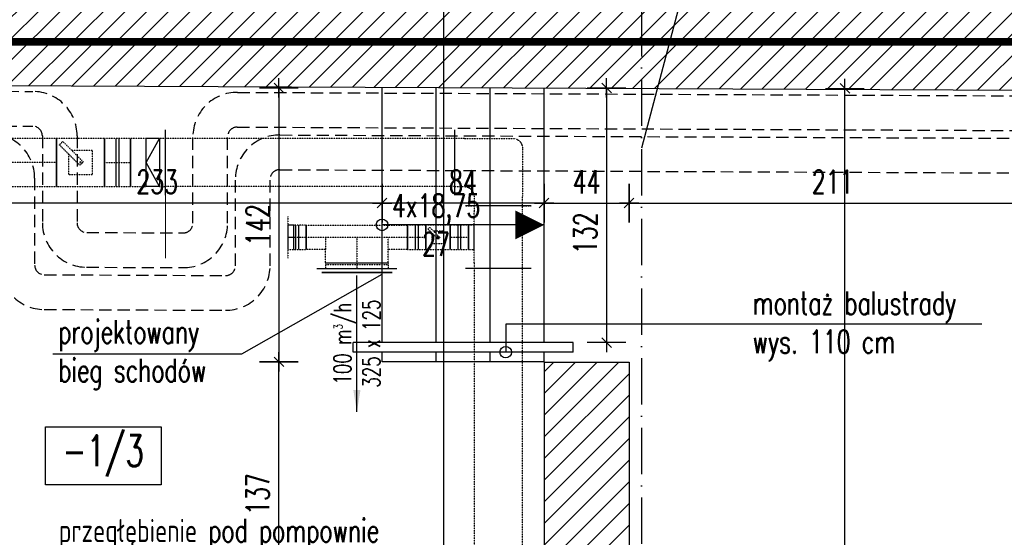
# Model space of a CAD drawing. Header units: millimetres. Extents: x 167273 to 188273, y -125105 to -88145.
# Tile 202 of 210: x 175055 to 175565, y -91433 to -91164. Entities that reach past the tile are written whole.
import ezdxf

# ---------------------------------------------------------------- set-up
doc = ezdxf.new("R2010")
doc.units = ezdxf.units.MM
doc.header["$PDMODE"] = 35
doc.header["$PDSIZE"] = 5
for name, pattern in [('ACAD_ISO03W100', [30, 12, -18]), ('ACAD_ISO10W100', [18, 12, -3, 0, -3]), ('DASHDOT', [1, 0.5, -0.25, 0, -0.25]), ('DASHED', [0.75, 0.5, -0.25]), ('HIDDEN', [9.525, 6.35, -3.175]), ('WENT_2', [1.5, 0.5, -1])]:
    doc.linetypes.add(name, pattern=pattern)
doc.layers.add('!_zmiany', color=7, linetype='Continuous', true_color=0xfa7d00)
doc.layers.add('!zakres', color=7, linetype='ACAD_ISO03W100', lineweight=60, true_color=0x8a14ff)
for name, color, linetype, lineweight in [('_WENT-KONSTRUKCJA', 254, 'Continuous', 9), ('FLUID-N-BIB', 8, 'Continuous', 30), ('IS_kan_san_opis', 9, 'Continuous', 15)]:
    doc.layers.add(name, color=color, linetype=linetype, lineweight=lineweight)
for name, color, linetype in [('a-op_leader', 9, 'Continuous'), ('a-op_text', 9, 'Continuous'), ('a-osie', 1, 'ACAD_ISO10W100'), ('a-wymiary', 9, 'Continuous'), ('b-cienka', 9, 'Continuous'), ('b-widokowa', 7, 'Continuous'), ('b-ściany', 2, 'Continuous'), ('FLUID-N-BIB-120-ARRGR', 7, 'Continuous'), ('FLUID-N-BIB-HID', 7, 'Continuous'), ('FLUID-N-BIB-SYM', 7, 'Continuous'), ('h-hatch', 8, 'Continuous')]:
    doc.layers.add(name, color=color, linetype=linetype)
doc.styles.add('FDBES', font='romans.shx', dxfattribs={"width": 0.7, "height": 10})
doc.styles.add('PPAB_100', font='romans.shx', dxfattribs={"width": 0.7, "height": 12})
doc.dimstyles.new('FDBES', dxfattribs={"dimscale": 50, "dimtxt": 4, "dimasz": 2.5, "dimexe": 0.8, "dimexo": 2, "dimgap": 1, "dimtad": 1, "dimdsep": 46, "dimtxsty": 'FDBES', "dimcen": 2.5, "dimclrd": 4, "dimclre": 5, "dimadec": 0, "dimazin": 0, "dimtfac": 1, "dimtmove": 0, "dimatfit": 3, "dimfxl": 0, "dimarcsym": 0})
doc.dimstyles.new('newPPAB_100', dxfattribs={"dimscale": 0, "dimtxt": 16, "dimasz": 1, "dimexe": 10, "dimexo": 10, "dimgap": 5, "dimtad": 1, "dimdec": 0, "dimzin": 0, "dimdsep": 46, "dimtxsty": 'PPAB_100', "dimblk": 'tick_50', "dimcen": 0.09, "dimdle": 5, "dimse1": 1, "dimse2": 1, "dimclrd": 9, "dimclre": 9, "dimclrt": 161, "dimadec": 0, "dimazin": 0, "dimtfac": 1, "dimtdec": 0, "dimtix": 1, "dimtmove": 2, "dimatfit": 0, "dimldrblk": 'tick_50', "dimfxl": 0, "dimtolj": 1, "dimtzin": 0, "dimarcsym": 0})
pattern_1 = [(45, (0, -5000), (-5.61266008, 5.61266008), [])]

# ---------------------------------------------------------------- blocks, each defined once
blk = doc.blocks.new('tick_50')
at = {"color": 9, "ltscale": 20}
for p, q in [((0, 10), (0, -10)), ((-5, 0), (5, 0))]:
    blk.add_line(p, q, dxfattribs=at)
at = {"color": 0}
blk.add_line((2.5, 2.5), (-2.5, -2.5), dxfattribs=at)
blk = doc.blocks.new('*D40')
at = {"layer": 'a-wymiary', "color": 9, "lineweight": -2}
blk.add_line((175189.02, -91200.77), (175189.02, -91340.77), dxfattribs=at)
at = {"layer": 'Defpoints', "color": 0}
for p in [(175326.44, -91199.77), (175189.02, -91341.77), (175326.44, -91341.77)]:
    blk.add_point(p, dxfattribs=at)
at = {"layer": 'a-wymiary', "color": 9, "lineweight": -2}
for p, rotation in [((175189.02, -91199.77), 90), ((175189.02, -91341.77), 270)]:
    blk.add_blockref('tick_50', p, dxfattribs=dict(at, rotation=rotation))
at = {"layer": 'a-wymiary', "color": 161, "insert": (175178.02, -91270.77), "char_height": 12, "attachment_point": 5, "rotation": 90, "style": 'PPAB_100'}
blk.add_mtext('\\A1;142', dxfattribs=at)
blk = doc.blocks.new('*D220')
at = {"layer": 'a-wymiary', "color": 9, "lineweight": -2}
blk.add_line((175325.44, -91259.47), (175243.44, -91259.47), dxfattribs=at)
at = {"layer": 'Defpoints', "color": 0}
for p in [(175242.44, -91259.47), (175242.44, -91341.77), (175326.44, -91341.89)]:
    blk.add_point(p, dxfattribs=at)
at = {"layer": 'a-wymiary', "color": 9, "lineweight": -2, "rotation": 180}
blk.add_blockref('tick_50', (175242.44, -91259.47), dxfattribs=at)
at = {"layer": 'a-wymiary', "color": 9, "lineweight": -2}
blk.add_blockref('tick_50', (175326.44, -91259.47), dxfattribs=at)
at = {"layer": 'a-wymiary', "color": 161, "insert": (175284.44, -91248.47), "char_height": 12, "attachment_point": 5, "style": 'PPAB_100'}
blk.add_mtext('\\A1;84', dxfattribs=at)
blk = doc.blocks.new('*D221')
at = {"layer": 'a-wymiary', "color": 9, "lineweight": -2}
blk.add_line((175241.44, -91259.47), (175010.44, -91259.47), dxfattribs=at)
at = {"layer": 'Defpoints', "color": 0}
for p in [(175009.44, -91198.36), (175009.44, -91259.47), (175242.44, -91341.77)]:
    blk.add_point(p, dxfattribs=at)
at = {"layer": 'a-wymiary', "color": 9, "lineweight": -2, "rotation": 180}
blk.add_blockref('tick_50', (175009.44, -91259.47), dxfattribs=at)
at = {"layer": 'a-wymiary', "color": 9, "lineweight": -2}
blk.add_blockref('tick_50', (175242.44, -91259.47), dxfattribs=at)
at = {"layer": 'a-wymiary', "color": 161, "insert": (175125.94, -91248.47), "char_height": 12, "attachment_point": 5, "style": 'PPAB_100'}
blk.add_mtext('\\A1;233', dxfattribs=at)
blk = doc.blocks.new('*D297')
at = {"layer": 'a-wymiary', "color": 9, "lineweight": -2}
blk.add_line((175358.8, -91200.77), (175358.8, -91330.77), dxfattribs=at)
at = {"layer": 'Defpoints', "color": 0}
for p in [(175326.44, -91199.77), (175326.44, -91331.77), (175358.8, -91331.77)]:
    blk.add_point(p, dxfattribs=at)
at = {"layer": 'a-wymiary', "color": 9, "lineweight": -2}
for p, rotation in [((175358.8, -91199.77), 90), ((175358.8, -91331.77), 270)]:
    blk.add_blockref('tick_50', p, dxfattribs=dict(at, rotation=rotation))
at = {"layer": 'a-wymiary', "color": 161, "insert": (175347.8, -91275.09), "char_height": 12, "attachment_point": 5, "rotation": 90, "style": 'PPAB_100'}
blk.add_mtext('\\A1;132', dxfattribs=at)
blk = doc.blocks.new('*U860')
at = {"linetype": 'Continuous', "lineweight": -2}
for p, q in [((-125, 125), (-125, 0)), ((125, 0), (125, 125)), ((-125, 0), (-125, -125)), ((125, -125), (125, 0))]:
    blk.add_line(p, q, dxfattribs=at)
at = {"color": 0, "linetype": 'ByBlock', "lineweight": -2}
for p, q in [((125, 125), (-125, 125)), ((62.5, 62.5), (-62.5, 62.5)), ((-62.5, 62.5), (-62.5, -62.5)), ((62.5, -44.8), (62.5, 62.5)), ((-14.5, -3.2), (3.2, 14.5)), ((3.2, 14.5), (109.2, -91.6)), ((91.6, -109.2), (-14.5, -3.2)), ((-62.5, -62.5), (44.8, -62.5)), ((109.2, -91.6), (91.6, -109.2)), ((-125, -125), (125, -125))]:
    blk.add_line(p, q, dxfattribs=at)
for major_axis in [(4, 0), (4, 0), (-4, 0), (-4, 0)]:
    blk.add_ellipse((0, 0), major_axis=major_axis, ratio=1, start_param=0, end_param=3.141593, dxfattribs=at)
blk = doc.blocks.new('*U850')
at = {"color": 0, "linetype": 'ByBlock', "lineweight": -2}
for p, q in [((-115, 165), (135, 165)), ((165, 165), (135, 165)), ((185, 165), (165, 165)), ((-165, -135), (-165, 115)), ((135, -85), (165, -85)), ((165, -85), (185, -85)), ((-165, -135), (-165, -165)), ((85, -165), (85, -135)), ((-165, -165), (-165, -185)), ((85, -185), (85, -165))]:
    blk.add_line(p, q, dxfattribs=at)
at = {"linetype": 'Continuous', "lineweight": -2}
for p, q in [((-165, -185), (-210, -185)), ((85, -185), (-165, -185)), ((130, -185), (85, -185))]:
    blk.add_line(p, q, dxfattribs=at)
at = {"color": 0, "linetype": 'ByBlock', "lineweight": -2, "extrusion": (1.22465e-16, 3.82736e-32, -1)}
for centre in [(-115, 115), (-115, 115), (135, -135)]:
    blk.add_ellipse(centre, major_axis=(-50, 0), ratio=1, start_param=0, end_param=1.570796, dxfattribs=at)
at = {"color": 0, "linetype": 'ByBlock', "lineweight": -2}
blk.add_ellipse((135, -135), major_axis=(0, 50), ratio=1, start_param=0, end_param=1.570796, dxfattribs=at)
blk.add_ellipse((135, -135), major_axis=(0, 50), ratio=1, start_param=0, end_param=1.570796, dxfattribs=at)
at = {"layer": 'FLUID-N-BIB-HID', "linetype": 'DASHED', "lineweight": -3}
for p, q in [((185, 165), (185, 210)), ((185, -130), (185, -85))]:
    blk.add_line(p, q, dxfattribs=at)
blk = doc.blocks.new('*U849')
at = {"linetype": 'Continuous', "lineweight": -2}
for p, q in [((750, 125), (750, 170)), ((750, -125), (750, 125)), ((750, -170), (750, -125))]:
    blk.add_line(p, q, dxfattribs=at)
at = {"color": 0, "linetype": 'ByBlock', "lineweight": -2}
for p, q in [((-750, 125), (750, 125)), ((-750, -125), (750, -125))]:
    blk.add_line(p, q, dxfattribs=at)
at = {"layer": 'FLUID-N-BIB-HID', "linetype": 'DASHED', "lineweight": -3}
for p, q in [((-750, 125), (-750, 170)), ((-750, -170), (-750, -125))]:
    blk.add_line(p, q, dxfattribs=at)
blk = doc.blocks.new('*U848')
at = {"linetype": 'Continuous', "lineweight": -2}
for p, q in [((-90, 0, -125), (-90, 0, 125)), ((-90, 0, -170), (-90, 0, -125)), ((90, 0, 125), (90, 0, -125)), ((-90, 0, 125), (-90, 0, 170))]:
    blk.add_line(p, q, dxfattribs=at)
at = {"color": 0, "linetype": 'ByBlock', "lineweight": -2}
for p, q in [((-60, 0, -125), (-90, 0, -125)), ((90, 0, -125), (10, 0, -125)), ((10, 0, 125), (90, 0, 125)), ((-90, 0, 125), (-60, 0, 125))]:
    blk.add_line(p, q, dxfattribs=at)
at = {"linetype": 'Continuous', "lineweight": -3}
for p, q in [((-60, 0, 125), (10, 0, 125)), ((10, 0), (-60, 0, 125)), ((-60, 0, -125), (10, 0)), ((-60, 0, -125), (10, 0, -125)), ((-60, 0, 125), (-60, 0, -125)), ((10, 0, 0), (10, 0, 125)), ((10, 0, -125), (10, 0, 0))]:
    blk.add_line(p, q, dxfattribs=at)
blk = doc.blocks.new('*U854')
at = {"linetype": 'Continuous', "lineweight": -2}
for p, q in [((-67.5, 0, -125), (-67.5, 0, 125)), ((67.5, 0, 125), (67.5, 0, -125))]:
    blk.add_line(p, q, dxfattribs=at)
at = {"color": 0, "linetype": 'ByBlock', "lineweight": -2}
for p, q in [((-67.5, 0, 125), (67.5, 0, 125)), ((67.5, 0, -125), (-67.5, 0, -125))]:
    blk.add_line(p, q, dxfattribs=at)
at = {"linetype": 'Continuous', "lineweight": -3}
for p, q in [((-7.5, 0, 125), (-7.5, 0, -125)), ((7.5, 0, 125), (7.5, 0, -125))]:
    blk.add_line(p, q, dxfattribs=at)
at = {"layer": 'FLUID-N-BIB-SYM', "linetype": 'DASHDOT', "lineweight": -3}
blk.add_line((-67.5, 0), (67.5, 0), dxfattribs=at)
blk = doc.blocks.new('*U847')
at = {"linetype": 'Continuous', "lineweight": -2}
for p, q in [((-162.5, 170), (-162.5, 125)), ((162.5, 170), (162.5, 125)), ((-162.5, 125), (-162.5, -125)), ((162.5, 125), (162.5, -125)), ((-162.5, -125), (-162.5, -170)), ((162.5, -125), (162.5, -170)), ((-62, -155), (63, -155))]:
    blk.add_line(p, q, dxfattribs=at)
at = {"color": 0, "linetype": 'ByBlock', "lineweight": -2}
for p, q in [((-132.5, 125), (-162.5, 125)), ((132.5, 125), (-132.5, 125)), ((162.5, 125), (132.5, 125)), ((-162.5, -125), (-132.5, -125)), ((-62, -125), (-132.5, -125)), ((-62, -125), (-62, -155)), ((132.5, -125), (63, -125)), ((63, -155), (63, -125)), ((132.5, -125), (162.5, -125))]:
    blk.add_line(p, q, dxfattribs=at)
at = {"linetype": 'Continuous', "lineweight": -3}
blk.add_line((63, -125), (-62, -125), dxfattribs=at)
blk = doc.blocks.new('*U841')
at = {"linetype": 'Continuous', "lineweight": -2}
for p, q in [((-62.5, 62.5), (-62.5, 0)), ((62.5, 0), (62.5, 62.5)), ((-62.5, 0), (-62.5, -62.5)), ((62.5, -62.5), (62.5, 0))]:
    blk.add_line(p, q, dxfattribs=at)
at = {"color": 0, "linetype": 'ByBlock', "lineweight": -2}
for p, q in [((62.5, 62.5), (-62.5, 62.5)), ((31.2, 31.2), (-31.2, 31.2)), ((-31.2, 31.2), (-31.2, -31.2)), ((-10.1, 1.2), (-1.2, 10.1)), ((43, -51.8), (-10.1, 1.2)), ((-1.2, 10.1), (51.8, -43)), ((31.2, -22.4), (31.2, 31.2)), ((-31.2, -31.2), (22.4, -31.2)), ((51.8, -43), (43, -51.8)), ((-62.5, -62.5), (62.5, -62.5))]:
    blk.add_line(p, q, dxfattribs=at)
for major_axis in [(4, 0), (4, 0), (-4, 0), (-4, 0)]:
    blk.add_ellipse((0, 0), major_axis=major_axis, ratio=1, start_param=0, end_param=3.141593, dxfattribs=at)
blk = doc.blocks.new('*U842')
at = {"linetype": 'Continuous', "lineweight": -2}
for p, q in [((-47.5, 0), (-47.5, 62.5)), ((47.5, 62.5), (47.5, 0)), ((-47.5, -62.5), (-47.5, 0)), ((47.5, 0), (47.5, -62.5))]:
    blk.add_line(p, q, dxfattribs=at)
at = {"color": 0, "linetype": 'ByBlock', "lineweight": -2}
for p, q in [((-47.5, 62.5), (47.5, 62.5)), ((47.5, -62.5), (-47.5, -62.5))]:
    blk.add_line(p, q, dxfattribs=at)
at = {"linetype": 'Continuous', "lineweight": -3}
for p, q in [((-7.5, 62.5), (-7.5, -62.5)), ((7.5, 62.5), (7.5, -62.5))]:
    blk.add_line(p, q, dxfattribs=at)
at = {"layer": 'FLUID-N-BIB-SYM', "linetype": 'DASHDOT', "lineweight": -3}
for q in [(47.5, 0), (-32.5, 0)]:
    blk.add_line((-47.5, 0), q, dxfattribs=at)
blk = doc.blocks.new('*U840')
at = {"linetype": 'Continuous', "lineweight": -2}
for p, q in [((-207.5, 162.5), (-162.5, 162.5)), ((-162.5, 162.5), (162.5, 162.5)), ((162.5, 162.5), (207.5, 162.5)), ((-262.5, 62.5), (-262.5, -62.5)), ((262.5, -62.5), (262.5, 62.5))]:
    blk.add_line(p, q, dxfattribs=at)
at = {"color": 0, "linetype": 'ByBlock', "lineweight": -2}
for p, q in [((-162.5, 132.5), (-162.5, 162.5)), ((162.5, 132.5), (162.5, 162.5)), ((-162.5, 132.5), (-162.5, 0)), ((162.5, 132.5), (162.5, 62.5)), ((-262.5, 62.5), (-162.5, 62.5)), ((162.5, 0), (162.5, 62.5)), ((162.5, 62.5), (262.5, 62.5)), ((-162.5, 0), (162.5, 0)), ((262.5, -62.5), (-262.5, -62.5))]:
    blk.add_line(p, q, dxfattribs=at)
at = {"linetype": 'Continuous', "lineweight": -3}
blk.add_line((162.5, 132.5), (-162.5, 132.5), dxfattribs=at)
at = {"layer": 'FLUID-N-BIB-SYM', "linetype": 'DASHDOT', "lineweight": -3}
for p, q in [((0, 0), (0, 162.5)), ((0, 142.5), (0, 162.5)), ((-262.5, 0), (262.5, 0))]:
    blk.add_line(p, q, dxfattribs=at)
blk = doc.blocks.new('*U829')
at = {"linetype": 'Continuous', "lineweight": -2}
for p, q in [((-47.5, 0), (-47.5, 62.5)), ((47.5, 62.5), (47.5, 0)), ((-47.5, -62.5), (-47.5, 0)), ((47.5, 0), (47.5, -62.5))]:
    blk.add_line(p, q, dxfattribs=at)
at = {"color": 0, "linetype": 'ByBlock', "lineweight": -2}
for p, q in [((-47.5, 62.5), (47.5, 62.5)), ((47.5, -62.5), (-47.5, -62.5))]:
    blk.add_line(p, q, dxfattribs=at)
at = {"linetype": 'Continuous', "lineweight": -3}
for p, q in [((-7.5, 62.5), (-7.5, -62.5)), ((7.5, 62.5), (7.5, -62.5))]:
    blk.add_line(p, q, dxfattribs=at)
at = {"layer": 'FLUID-N-BIB-SYM', "linetype": 'DASHDOT', "lineweight": -3}
blk.add_line((-47.5, 0), (47.5, 0), dxfattribs=at)
blk = doc.blocks.new('*U832')
at = {"color": 0, "linetype": 'ByBlock', "lineweight": -2}
for p, q in [((0, 107.5), (0, 62.5)), ((-30, 62.5), (0, 62.5)), ((0, 62.5), (0, 0)), ((0, 0), (0, -62.5)), ((0, -62.5), (-30, -62.5)), ((0, -62.5), (0, -107.5))]:
    blk.add_line(p, q, dxfattribs=at)
at = {"linetype": 'Continuous', "lineweight": -2}
for p, q in [((-30, 0), (-30, 62.5)), ((-30, -62.5), (-30, 0))]:
    blk.add_line(p, q, dxfattribs=at)
blk = doc.blocks.new('*U836')
at = {"linetype": 'Continuous', "lineweight": -2}
for p, q in [((-47.5, 0), (-47.5, 62.5)), ((47.5, 62.5), (47.5, 0)), ((-47.5, -62.5), (-47.5, 0)), ((47.5, 0), (47.5, -62.5))]:
    blk.add_line(p, q, dxfattribs=at)
at = {"color": 0, "linetype": 'ByBlock', "lineweight": -2}
for p, q in [((-47.5, 62.5), (47.5, 62.5)), ((47.5, -62.5), (-47.5, -62.5))]:
    blk.add_line(p, q, dxfattribs=at)
at = {"linetype": 'Continuous', "lineweight": -3}
for p, q in [((-7.5, 62.5), (-7.5, -62.5)), ((7.5, 62.5), (7.5, -62.5))]:
    blk.add_line(p, q, dxfattribs=at)
at = {"layer": 'FLUID-N-BIB-SYM', "linetype": 'DASHDOT', "lineweight": -3}
for p in [(-47.5, 0), (17.5, 0)]:
    blk.add_line(p, (47.5, 0), dxfattribs=at)
blk = doc.blocks.new('*U846')
at = {"color": 0, "linetype": 'ByBlock', "lineweight": -2}
for p, q in [((182.5, 0, 20), (-182.5, 0, 20)), ((162.5, 0), (-162.5, 0)), ((162.5, 0, -20), (-162.5, 0, -20)), ((162.5, 0, -20), (162.5, 0)), ((182.5, 0), (162.5, 0)), ((-162.5, 0), (-182.5, 0)), ((-162.5, 0, -20), (-162.5, 0))]:
    blk.add_line(p, q, dxfattribs=at)
at = {"linetype": 'Continuous', "lineweight": -3}
for p, q in [((182.5, 0, 20), (-182.5, 0, 20)), ((-182.5, 0, 20), (182.5, 0, 20))]:
    blk.add_line(p, q, dxfattribs=at)
blk = doc.blocks.new('*U851')
at = {"linetype": 'Continuous', "lineweight": -2}
for p, q in [((-136.5, 0), (-136.5, 125)), ((136.5, 125), (136.5, 0)), ((-136.5, -125), (-136.5, 0)), ((136.5, 0), (136.5, -125))]:
    blk.add_line(p, q, dxfattribs=at)
at = {"color": 0, "linetype": 'ByBlock', "lineweight": -2}
for p, q in [((-136.5, 125), (136.5, 125)), ((136.5, -125), (-136.5, -125))]:
    blk.add_line(p, q, dxfattribs=at)
at = {"layer": 'FLUID-N-BIB-SYM', "linetype": 'DASHDOT', "lineweight": -3}
for p, q in [((-136.5, 0), (136.5, 0)), ((-136.5, 0), (-136.5, 0)), ((136.5, 0), (136.5, 0))]:
    blk.add_line(p, q, dxfattribs=at)
blk = doc.blocks.new('*U995')
at = {"linetype": 'Continuous', "lineweight": -2}
for p, q in [((-750, 170), (-750, 125)), ((-750, 125), (-750, -125)), ((-750, -125), (-750, -170))]:
    blk.add_line(p, q, dxfattribs=at)
at = {"color": 0, "linetype": 'ByBlock', "lineweight": -2}
for p, q in [((750, 125), (-750, 125)), ((-750, -125), (750, -125))]:
    blk.add_line(p, q, dxfattribs=at)
at = {"layer": 'FLUID-N-BIB-HID', "linetype": 'DASHED', "lineweight": -3}
for p, q in [((750, 125), (750, 170)), ((750, -170), (750, -125))]:
    blk.add_line(p, q, dxfattribs=at)
blk = doc.blocks.new('*U770')
at = {"insert": (0, -47.14), "char_height": 12, "attachment_point": 5, "rotation": 90, "style": 'FDBES'}
blk.add_mtext('100 m{\\A2;\\H0.5x;3}/h\\P325 x 125', dxfattribs=at)
blk.add_leader([(0, -94.29), (0, 0)], dimstyle='FDBES', override={"dimscale": 6, "dimclrd": 256})

msp = doc.modelspace()

# ---------------------------------------------------------------- hatches: boundary and pattern name
at = {"layer": 'h-hatch'}
h = msp.add_hatch(dxfattribs=at)
h.set_pattern_fill('ANSI31', color=256, scale=2.5, style=0)
h.set_pattern_definition(pattern_1)
h.paths.add_polyline_path([(177076.3, -90834.89), (177019.47, -90834.89), (176938.64, -91145.89), (176456.73, -91145.89), (176456.74, -91204.79), (176523.68, -91205.09), (176550.91, -91205.09), (176550.91, -91205.21), (176979.55, -91207.12)])
h.paths.add_polyline_path([(176456.73, -91145.89), (176412.23, -91145.89), (176338.37, -91145.89), (176338.37, -91204.27), (176456.74, -91204.79)])
h.paths.add_polyline_path([(176338.37, -91145.89), (175326.44, -91145.89), (175326.44, -91199.77), (176338.37, -91204.27)])
h = msp.add_hatch(dxfattribs=at)
h.set_pattern_fill('ANSI31', color=256, scale=2.5, style=0)
h.set_pattern_definition(pattern_1)
h.paths.add_polyline_path([(175326.44, -91145.89), (174965.78, -91145.89), (174998.93, -91198.27), (175009.44, -91198.36), (175326.44, -91199.77)])
h.paths.add_polyline_path([(173489.9, -91145.89), (173445.44, -91145.89), (173383.44, -91145.89), (173383.44, -91191.13), (173489.9, -91191.6)])
h.paths.add_polyline_path([(174965.78, -91145.89), (173489.9, -91145.89), (173489.9, -91191.6), (174994.44, -91198.23), (174998.93, -91198.27)])
h = msp.add_hatch(dxfattribs=at)
h.set_pattern_fill('ANSI31', color=256, scale=2.5, style=0)
h.set_pattern_definition(pattern_1)
h.paths.add_polyline_path([(175390.44, -91763.89), (175370.44, -91763.89), (175370.44, -91341.89), (175326.44, -91341.89), (175326.44, -91811.89), (175390.44, -91811.89)])

# ---------------------------------------------------------------- linework, layer by layer
at = {"layer": '!_zmiany'}
msp.add_lwpolyline([(175064.59, -90947.19), (175274.31, -90947.19), (175274.31, -91518.89)], dxfattribs=at)
at = {"layer": '!zakres', "linetype": 'DASHED', "ltscale": 40, "const_width": 4, "flags": 128}
msp.add_lwpolyline([(173471.44, -91779.89), (173471.44, -91796.89), (176532.44, -91796.89), (176532.44, -91175.89), (173471.44, -91175.89), (173471.44, -91477.89), (172703.44, -91477.89), (172703.44, -91779.99)], close=True, dxfattribs=at)
at = {"layer": '_WENT-KONSTRUKCJA'}
msp.add_line((175130.19, -91255.43), (175130.19, -91287.98), dxfattribs=at)
at = {"layer": 'a-op_leader'}
for points in [[(175746.74, -91031.64), (175429.58, -91031.64), (175376.94, -91230.98)], [(175071.82, -91337.58), (175169.86, -91337.58), (175242.44, -91296.34)]]:
    msp.add_lwpolyline(points, dxfattribs=at)
for centre in [(175242.44, -91270.77), (175306.52, -91336.77)]:
    msp.add_circle(centre, 3, dxfattribs=at)
at = {"layer": 'a-op_text', "ltscale": 0.5, "elevation": -141}
msp.add_lwpolyline([(175067.99, -91405.53), (175067.99, -91375.53), (175127.99, -91375.53), (175127.99, -91405.53)], close=True, dxfattribs=at)
at = {"layer": 'a-osie', "ltscale": 2}
msp.add_line((175376.94, -91014.99), (175376.94, -92208.8), dxfattribs=at)
at = {"layer": 'a-wymiary'}
msp.add_lwpolyline([(175553.32, -91322.23), (175306.52, -91322.23), (175306.52, -91336.77)], dxfattribs=at)
at = {"layer": 'b-cienka'}
msp.add_line((175326.44, -91270.77), (175242.44, -91270.77), dxfattribs=at)
msp.add_lwpolyline([(175326.44, -91270.77, 0, 15, 0), (175311.44, -91270.77, 15, 15, 0)], format="xyseb", dxfattribs=at)
at = {"layer": 'b-widokowa', "ltscale": 0.5}
for p, q in [((175242.44, -91331.77), (175242.44, -91199.77)), ((175270.44, -91331.77), (175270.44, -91199.77)), ((175298.44, -91331.77), (175298.44, -91199.77)), ((175341.44, -91331.77), (175227.44, -91331.77)), ((175227.44, -91336.77), (175227.44, -91331.77)), ((175341.44, -91336.77), (175227.44, -91336.77)), ((175242.44, -91341.77), (175242.44, -91336.77)), ((175270.44, -91341.77), (175270.44, -91336.77)), ((175298.44, -91341.77), (175298.44, -91336.77)), ((175326.44, -91341.77), (175242.44, -91341.77))]:
    msp.add_line(p, q, dxfattribs=at)
at = {"layer": 'b-widokowa'}
for p, q in [((175326.44, -91331.77), (175326.44, -91199.77)), ((175341.44, -91336.77), (175341.44, -91331.77)), ((175326.44, -91341.89), (175326.44, -91336.77))]:
    msp.add_line(p, q, dxfattribs=at)
at = {"layer": 'b-ściany'}
for p, q in [((175009.44, -91198.36), (176979.55, -91207.12)), ((175326.44, -91341.89), (175326.44, -91763.89)), ((175326.44, -91341.89), (175370.44, -91341.89)), ((175370.44, -91341.89), (175370.44, -91763.89))]:
    msp.add_line(p, q, dxfattribs=at)
at = {"layer": 'h-hatch', "linetype": 'HIDDEN'}
for points in [[(173333.44, -91421.89), (173333.44, -91193.91), (175061.54, -91201.59, -0.412912), (175084.44, -91224.59), (175084.44, -91269.71, 0.412912), (175089.42, -91274.71), (175139.42, -91274.94, 0.415516), (175144.44, -91269.94), (175144.44, -91225.06, -0.415516), (175167.54, -91202.06), (176549.53, -91208.2)], [(173351.44, -91421.89), (173351.44, -91211.99), (175061.46, -91219.59, -0.412912), (175066.44, -91224.59), (175066.44, -91269.71, 0.412912), (175089.34, -91292.71), (175139.34, -91292.94, 0.415516), (175162.44, -91269.94), (175162.44, -91225.06, -0.415516), (175167.46, -91220.06), (176549.46, -91226.2)], [(173313.44, -91421.89), (173313.44, -91215.82), (175039.54, -91223.49, -0.412912), (175062.44, -91246.49), (175062.44, -91291.62, 0.412912), (175067.42, -91296.62), (175161.42, -91297.03, 0.415516), (175166.44, -91292.03), (175166.44, -91247.16, -0.415516), (175189.54, -91224.16), (176549.45, -91230.2)], [(173331.44, -91421.89), (173331.44, -91233.9), (175039.46, -91241.49, -0.412912), (175044.44, -91246.49), (175044.44, -91291.62, 0.412912), (175067.34, -91314.62), (175161.34, -91315.03, 0.415516), (175184.44, -91292.03), (175184.44, -91247.16, -0.415516), (175189.46, -91242.16), (176549.44, -91248.2)]]:
    msp.add_lwpolyline(points, format="xyb", dxfattribs=at)

# ---------------------------------------------------------------- block references
at = {"layer": 'FLUID-N-BIB', "linetype": 'WENT_2', "extrusion": (-1.22465e-16, 1, 1.83697e-16), "xscale": 0.1000000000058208, "yscale": 0.1, "zscale": 0.1000000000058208}
msp.add_blockref('*U848', (-175121.19, -52, -91238.43), dxfattribs=at)
at = {"layer": 'FLUID-N-BIB', "linetype": 'WENT_2', "extrusion": (-1.22465e-16, -3.42114e-48, -1), "xscale": 0.1000000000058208, "yscale": 0.1000000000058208, "zscale": 0.1}
msp.add_blockref('*U849', (-175205.18, -91238.43, 52), dxfattribs=at)
at = {"layer": 'FLUID-N-BIB', "linetype": 'WENT_2', "xscale": 0.1000000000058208, "yscale": 0.1000000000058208, "zscale": 0.1}
for name, p, rotation in [('*U850', (175298.68, -91242.43, -52), 270), ('*U860', (175086.19, -91238.43, -52), 180), ('*U847', (175302.68, -91277.18, -52), 270), ('*U840', (175229.43, -91277.23, -52), 180), ('*U841', (175271.43, -91277.23, -52), 180), ('*U995', (175302.68, -91368.43, -52), 270)]:
    msp.add_blockref(name, p, dxfattribs=dict(at, rotation=rotation))
at = {"layer": 'FLUID-N-BIB', "linetype": 'WENT_2', "extrusion": (-1.22465e-16, 0, -1), "xscale": 0.1000000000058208, "yscale": 0.1000000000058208, "zscale": 0.1}
for name, p in [('*U851', (-175060.04, -91238.43, 52)), ('*U832', (-175193.68, -91277.23, 52)), ('*U836', (-175198.43, -91277.23, 52)), ('*U829', (-175260.43, -91277.23, 52)), ('*U842', (-175282.43, -91277.23, 52))]:
    msp.add_blockref(name, p, dxfattribs=at)
at = {"layer": 'FLUID-N-BIB', "linetype": 'WENT_2', "extrusion": (0, -1, -1.83697e-16), "xscale": 0.1000000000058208, "yscale": 0.1, "zscale": 0.1000000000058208}
msp.add_blockref('*U854', (175105.44, -52, 91238.43), dxfattribs=at)
at = {"layer": 'FLUID-N-BIB', "linetype": 'WENT_2', "extrusion": (0, -1, 6.12323e-17), "xscale": 0.1000000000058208, "yscale": 0.1, "zscale": 0.1000000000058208}
msp.add_blockref('*U846', (175229.43, -52, 91293.48), dxfattribs=at)
at = {"layer": 'FLUID-N-BIB-120-ARRGR', "xscale": 0.75, "yscale": 0.75, "zscale": 0.75}
msp.add_blockref('*U770', (175229.43, -91296.98, -52), dxfattribs=at)

# ---------------------------------------------------------------- texts
at = {"layer": 'a-op_text', "ltscale": 0.2, "insert": (175270.44, -91270.77), "char_height": 12, "width": 208.6066, "attachment_point": 5, "style": 'PPAB_100'}
msp.add_mtext('{\\Fromans.shx|c238;4x18,75\\P27}', dxfattribs=at)
at = {"layer": 'a-op_text', "ltscale": 0.5, "style": 'PPAB_100'}
for s, insert, char_height, width, attachment_point in [('{\\Fromans.shx|c238;montaż balustrady\\Pwys. 110 cm}', (175434.54, -91305.3), 12, 474.5811, 1), ('{\\Fromans.shx|c238;projektowany \\Pbieg schodów}', (175074.68, -91320.19), 12, 474.5811, 1), ('-1/{\\Fromans.shx|c238;3}', (175097.99, -91390.53, -141), 16, 60, 5)]:
    msp.add_mtext(s, dxfattribs=dict(at, insert=insert, char_height=char_height, width=width, attachment_point=attachment_point))
at = {"layer": 'IS_kan_san_opis', "insert": (175075.02, -91423.22), "char_height": 12, "width": 474.5811, "attachment_point": 1, "style": 'PPAB_100'}
msp.add_mtext('{\\Fromans.shx|c238;przegłębienie pod pompownie \\P60x60cm, gł. 100cm}', dxfattribs=at)

# ---------------------------------------------------------------- dimensions: what is measured, and where the dimension line sits
at = {"layer": 'a-wymiary'}
for base, p1, p2, picture, middle in [((175009.44, -91259.47), (175242.44, -91341.77), (175009.44, -91198.36), '*D221', (175125.94, -91248.47)), ((175242.44, -91259.47), (175326.44, -91341.89), (175242.44, -91341.77), '*D220', (175284.44, -91248.47))]:
    dim = msp.add_linear_dim(base=base, p1=p1, p2=p2, dimstyle='newPPAB_100', override={"dimscale": 1}, dxfattribs=at)
    dim.commit()
    dim.dimension.update_dxf_attribs({"geometry": picture, "text_midpoint": middle})
dim = msp.add_linear_dim(base=(175189.02, -91341.77), p1=(175326.44, -91199.77), p2=(175326.44, -91341.77), angle=90, dimstyle='newPPAB_100', override={"dimscale": 1}, dxfattribs=at)
dim.commit()
dim.dimension.update_dxf_attribs({"geometry": '*D40', "text_midpoint": (175178.02, -91270.77)})
dim = msp.add_linear_dim(base=(175358.8, -91331.77), p1=(175326.44, -91199.77), p2=(175326.44, -91331.77), angle=90, dimstyle='newPPAB_100', override={"dimscale": 1}, dxfattribs=at)
dim.commit()
dim.dimension.update_dxf_attribs({"geometry": '*D297', "text_midpoint": (175347.8, -91275.09), "dimtype": 160})
for base, p1, p2 in [((175482.28, -91199.99), (175370.44, -91763.89), (175376.94, -91199.99)), ((175189.02, -91341.77), (175089.44, -91478.89), (175326.44, -91341.77))]:
    msp.add_linear_dim(base=base, p1=p1, p2=p2, angle=90, dimstyle='newPPAB_100', override={"dimscale": 1}, dxfattribs=at).render()
for base, p1, p2 in [((175370.44, -91259.47), (175326.44, -91341.89), (175370.44, -91341.89)), ((175581.44, -91259.47), (175370.44, -91341.89), (175581.44, -91280.89))]:
    msp.add_linear_dim(base=base, p1=p1, p2=p2, dimstyle='newPPAB_100', override={"dimscale": 1}, dxfattribs=at).render()

doc.saveas('drawing.dxf')
